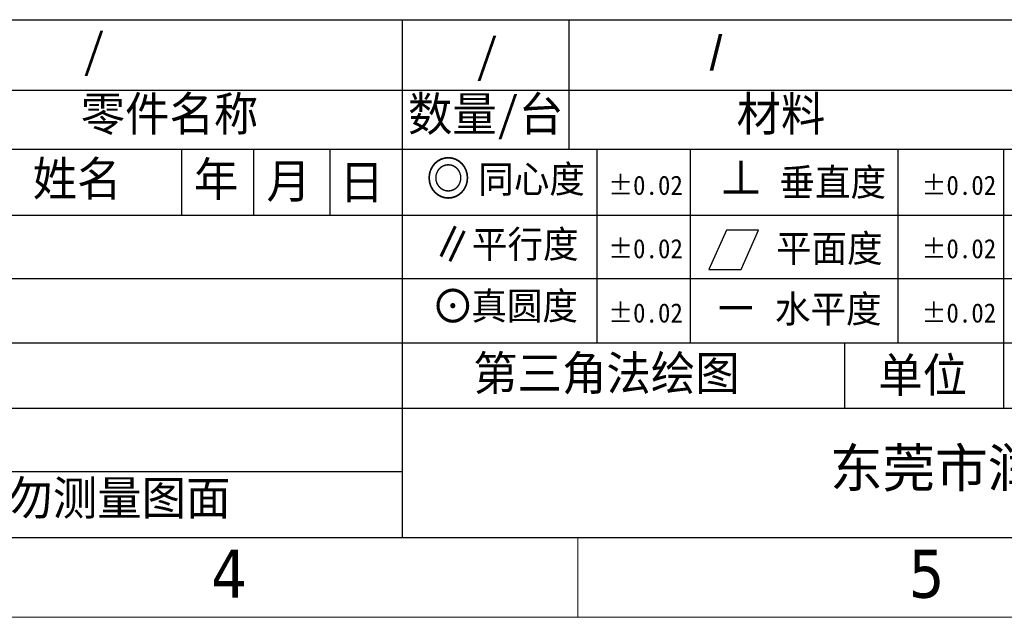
# Model space of a CAD drawing. Header units: millimetres. Extents: x -43833 to -38083, y -3638 to -2112.
# Tile 27 of 114: x -42917 to -42540, y -3638 to -3409. Entities that reach past the tile are written whole.
import ezdxf
from ezdxf.enums import TextEntityAlignment as Align

# ---------------------------------------------------------------- set-up
doc = ezdxf.new("R2010")
doc.units = ezdxf.units.MM
doc.layers.add('FORMAT', color=7, linetype='Continuous')
doc.layers.add('TEXT', color=3, linetype='Continuous')
doc.layers.add('用户自定义1', color=4, linetype='Continuous', lineweight=13)
doc.styles.add('样式 2', font='simkai.ttf', dxfattribs={"width": 0.95})
doc.styles.add('注释文本 (ISO)', font='TAHOMA.TTF')

msp = doc.modelspace()

# ---------------------------------------------------------------- linework, layer by layer
at = {"color": 7, "linetype": 'Continuous', "lineweight": 25}
for p, q in [((-42987.752, -3409.029), (-42077.492, -3409.029)), ((-42770.743, -3409.029), (-42770.743, -3607.438)), ((-42707.005, -3409.029), (-42707.005, -3458.631)), ((-42987.752, -3435.995), (-42077.492, -3435.995)), ((-42987.752, -3458.631), (-42077.492, -3458.631)), ((-42855.346, -3458.631), (-42855.346, -3483.946)), ((-42827.752, -3458.631), (-42827.752, -3483.946)), ((-42798.496, -3458.631), (-42798.496, -3483.946)), ((-42696.185, -3458.631), (-42696.185, -3532.869)), ((-42660.475, -3458.631), (-42660.475, -3532.869)), ((-42580.899, -3458.631), (-42580.899, -3532.869)), ((-42540.466, -3458.631), (-42540.466, -3532.869)), ((-42987.752, -3483.946), (-42293.321, -3483.946)), ((-42987.752, -3508.233), (-42293.321, -3508.233)), ((-42987.752, -3532.869), (-42293.321, -3532.869)), ((-42601.441, -3532.869), (-42601.441, -3557.835)), ((-42540.466, -3532.869), (-42540.466, -3557.835)), ((-42987.752, -3557.835), (-42077.492, -3557.835)), ((-42987.752, -3582.196), (-42770.743, -3582.196))]:
    msp.add_line(p, q, dxfattribs=at)
at = {"color": 0, "linetype": 'Continuous', "lineweight": 25}
msp.add_line((-43802.633, -3607.438), (-42077.492, -3607.438), dxfattribs=at)
at = {"layer": 'FORMAT', "lineweight": 25}
for p, q in [((-42646.625, -3489.646), (-42653.338, -3504.72)), ((-42634.305, -3489.646), (-42646.625, -3489.646)), ((-42641.018, -3504.72), (-42634.305, -3489.646)), ((-42653.338, -3504.72), (-42641.018, -3504.72))]:
    msp.add_line(p, q, dxfattribs=at)
at = {"layer": '用户自定义1', "color": 0, "lineweight": 15, "ltscale": 0.3}
for p, q in [((-42077.492, -3607.438), (-43802.653, -3607.438)), ((-42962.721, -3607.438), (-42169.256, -3607.438)), ((-42872.779, -3607.438), (-42077.492, -3607.438)), ((-42703.526, -3607.438), (-42703.526, -3638.026)), ((-42046.904, -3638.026), (-43833.241, -3638.026))]:
    msp.add_line(p, q, dxfattribs=at)
at = {"layer": '用户自定义1', "color": 0}
msp.add_line((-42883.772, -3607.438), (-42077.492, -3607.438), dxfattribs=at)

# ---------------------------------------------------------------- texts
at = {"color": 7, "linetype": 'Continuous', "lineweight": 25, "attachment_point": 1, "style": '样式 2'}
for s, insert, char_height in [('{\\fKaiTi|b0|i0|c134|p48;/}', (-42893.108, -3414.295), 13.12393), ('/', (-42742.588, -3416.266), 13.124), ('{\\fArial|b0|i0|c0|p32;/}', (-42653.003, -3415.204), 13.12393), ('零件名称', (-42893.916, -3438.551), 13.1239), ('数量/台', (-42768.575, -3438.563), 13.1239), ('材料', (-42642.738, -3438.563), 13.1239), ('姓名', (-42912.321, -3463.406), 13.1239), ('年', (-42850.564, -3463.569), 13.124), ('月', (-42822.791, -3464.278), 13.124), ('日', (-42794.802, -3464.693), 13.124), ('同心度', (-42741.632, -3464.87), 10.4991), ('垂直度', (-42626.296, -3466.049), 10.4991), ('%%P0.02', (-42691.913, -3468.781), 7.3822), ('%%P0.02', (-42571.904, -3468.781), 7.3822), ('平行度', (-42744.064, -3489.816), 10.4991), ('平面度', (-42627.62, -3491.387), 10.4991), ('%%P0.02', (-42691.913, -3493.069), 7.3822), ('%%P0.02', (-42571.904, -3493.069), 7.3822), ('真圆度', (-42744.307, -3513.461), 10.4991), ('水平度', (-42628.026, -3514.62), 10.4991), ('%%P0.02', (-42691.913, -3517.705), 7.3822), ('%%P0.02', (-42571.904, -3517.705), 7.3822), ('单位', (-42588.453, -3538.637), 13.1239), ('{\\fSimHei|b0|i0|c0|p49;\\W1;\\C256; \\fSimHei|b0|i0|c134|p49;东莞市润鼎自动化设备有限公司}', (-42617.001, -3573.42), 14.768), ('请勿测量图面', (-42938.601, -3585.726), 13.1239)]:
    msp.add_mtext(s, dxfattribs=dict(at, insert=insert, char_height=char_height))
at = {"layer": 'TEXT', "color": 7, "lineweight": 25, "attachment_point": 1, "style": '样式 2'}
for s, insert, char_height in [('◎', (-42761.636, -3463.317), 13.124), ('⊥', (-42649.51, -3463.154), 13.124), ('∥', (-42759.967, -3488.534), 13.124), ('⊙', (-42759.875, -3512.266), 13.124), ('－', (-42651.513, -3512.947), 13.124), ('第三角法绘图', (-42743.591, -3537.911), 13.1239)]:
    msp.add_mtext(s, dxfattribs=dict(at, insert=insert, char_height=char_height))
at = {"layer": '用户自定义1', "color": 0, "lineweight": 15, "ltscale": 0.3, "style": '注释文本 (ISO)'}
for s, p in [('4', (-42837.093, -3630.499)), ('5', (-42569.958, -3630.499))]:
    msp.add_text(s, height=18.353, dxfattribs=at).set_placement(p, align=Align.CENTER)

doc.saveas('drawing.dxf')
